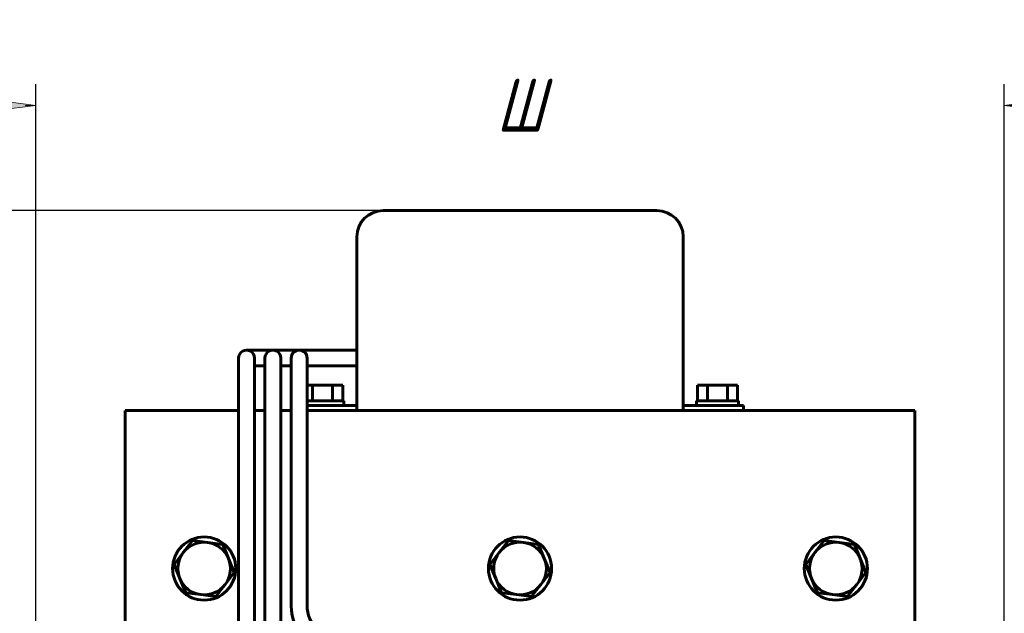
# Model space of a CAD drawing. Header units: millimetres. Extents: x 0 to 297, y 0 to 420.
# Tile 6 of 8: x 59 to 152, y 186 to 243. Entities that reach past the tile are written whole.
import ezdxf

# ---------------------------------------------------------------- set-up
doc = ezdxf.new("R2010")
doc.units = ezdxf.units.MM
doc.linetypes.add('K5LT_BASIC', pattern=[0])
doc.linetypes.add('K5LT_THIN', pattern=[0])
doc.layers.add('Системный слой', color=7, linetype='Continuous')
doc.styles.add('KDIMTEXTSTYLE', font='GOST_AU.SHX', dxfattribs={"width": 0.96, "oblique": 15, "height": 5})
doc.dimstyles.new('KDIMSTYLE (0.50)', dxfattribs={"dimtxt": 5, "dimasz": 1, "dimexe": 2, "dimexo": 0, "dimgap": 1, "dimtad": 1, "dimlfac": 2, "dimtxsty": 'KDIMTEXTSTYLE', "dimsah": 1, "dimcen": 0, "dimdle": 1, "dimadec": 0, "dimazin": 0, "dimtfac": 0.667, "dimtmove": 0, "dimatfit": 3, "dimfxl": 1, "dimtvp": 1, "dimtolj": 1, "dimtzin": 0, "dimarcsym": 0})

# ---------------------------------------------------------------- blocks, each defined once
blk = doc.blocks.new('U2')
at = {"layer": 'Системный слой', "color": 150, "linetype": 'K5LT_BASIC', "lineweight": 60, "true_color": 0x0080ff}
for p, q in [((125.111, 206.46), (123.111, 206.46)), ((127.111, 206.46), (125.111, 206.46))]:
    blk.add_line(p, q, dxfattribs=at)
blk = doc.blocks.new('U13')
at = {"layer": 'Системный слой', "color": 150, "linetype": 'K5LT_BASIC', "lineweight": 60, "true_color": 0x0080ff}
for p, q in [((87.611, 206.46), (86.135, 206.46)), ((89.611, 206.46), (87.611, 206.46))]:
    blk.add_line(p, q, dxfattribs=at)
blk = doc.blocks.new('U17')
at = {"layer": 'Системный слой', "color": 150, "linetype": 'K5LT_BASIC', "lineweight": 60, "true_color": 0x0080ff}
for p, q in [((68.861, 205.543), (79.635, 205.543)), ((81.135, 205.543), (82.135, 205.543)), ((83.635, 205.543), (84.635, 205.543)), ((86.135, 205.543), (91.07, 205.543)), ((121.653, 205.543), (143.861, 205.543))]:
    blk.add_line(p, q, dxfattribs=at)
blk = doc.blocks.new('KDIMARROW_01')
at = {"layer": 'Системный слой'}
blk.add_hatch(color=0, dxfattribs=at).paths.add_polyline_path([(-5, -0.658), (0, 0), (-5, 0.658), (-4.5, 0)])
at = {"layer": 'Системный слой', "color": 0, "linetype": 'K5LT_THIN', "lineweight": 18}
for p, q in [((-4.5, 0), (-5, 0.658)), ((-5, 0.658), (0, 0)), ((0, 0), (-5, -0.658)), ((-5, -0.658), (-4.5, 0)), ((0, 0), (-1, 0))]:
    blk.add_line(p, q, dxfattribs=at)

msp = doc.modelspace()

# ---------------------------------------------------------------- linework, layer by layer
at = {"layer": 'Системный слой', "color": 150, "linetype": 'K5LT_BASIC', "lineweight": 60, "true_color": 0x0080ff}
for p, q in [((119.3614, 224.5433), (93.3614, 224.5433)), ((90.8614, 222.0433), (90.8614, 206.0433)), ((121.8614, 206.0433), (121.8614, 222.0433)), ((79.6349, 210.5433), (79.6349, 208.0433)), ((82.8849, 211.2933), (80.3849, 211.2933)), ((81.1349, 210.5433), (81.1349, 208.0433)), ((82.1349, 210.5433), (82.1349, 208.0433)), ((85.3849, 211.2933), (82.8849, 211.2933)), ((83.6349, 210.5433), (83.6349, 208.0433)), ((84.6349, 210.5433), (84.6349, 206.5433)), ((89.3849, 211.2933), (85.3849, 211.2933)), ((86.1349, 210.5433), (86.1349, 206.5433)), ((89.3849, 211.2933), (90.8614, 211.2933)), ((82.1349, 209.7933), (81.1349, 209.7933)), ((84.6349, 209.7933), (83.6349, 209.7933)), ((89.3849, 209.7933), (86.1349, 209.7933)), ((89.3849, 209.7933), (90.8614, 209.7933)), ((79.6349, 208.0433), (79.6349, 185.3843)), ((81.1349, 208.0433), (81.1349, 185.3843)), ((82.1349, 208.0433), (82.1349, 185.4276)), ((83.6349, 208.0433), (83.6349, 185.4276)), ((86.1349, 207.96), (86.6588, 207.96)), ((86.6588, 207.96), (88.5641, 207.96)), ((86.6588, 207.96), (86.6588, 206.46)), ((88.5641, 207.96), (88.5641, 206.46)), ((88.5641, 207.96), (89.5167, 207.96)), ((89.5167, 207.96), (89.5167, 206.46)), ((123.2062, 207.96), (124.1588, 207.96)), ((123.2062, 207.96), (123.2062, 206.46)), ((124.1588, 207.96), (126.0641, 207.96)), ((124.1588, 207.96), (124.1588, 206.46)), ((126.0641, 207.96), (126.0641, 206.46)), ((126.0641, 207.96), (127.0167, 207.96)), ((127.0167, 207.96), (127.0167, 206.46)), ((84.6349, 206.5433), (84.6349, 187.0433)), ((86.1349, 206.5433), (86.1349, 187.0433)), ((86.1349, 206.0433), (90.8614, 206.0433)), ((89.6114, 206.0433), (89.6114, 206.46)), ((90.8614, 206.0433), (90.8614, 205.5433)), ((121.8614, 205.5433), (121.8614, 206.0433)), ((121.8614, 206.0433), (127.257, 206.0433)), ((123.1114, 206.0433), (123.1114, 206.46)), ((127.1114, 206.0433), (127.1114, 206.46)), ((127.5981, 206.0433), (127.257, 206.0433)), ((127.5981, 206.0433), (127.5981, 205.5433)), ((68.8614, 204.5433), (68.8614, 205.5433)), ((93.3614, 205.5433), (90.8614, 205.5433)), ((119.3614, 205.5433), (93.3614, 205.5433)), ((121.8614, 205.5433), (119.3614, 205.5433)), ((143.8614, 205.5433), (143.8614, 204.5433)), ((68.8614, 185.5433), (68.8614, 204.5433)), ((143.8614, 185.5433), (143.8614, 204.5433)), ((75.2557, 193.2099), (74.3775, 192.0645)), ((76.6868, 193.0221), (75.2557, 193.2099)), ((78.1179, 192.8342), (76.6868, 193.0221)), ((78.6708, 191.501), (78.1179, 192.8342)), ((105.2557, 193.2099), (104.3775, 192.0645)), ((106.6868, 193.0221), (105.2557, 193.2099)), ((108.1179, 192.8342), (106.6868, 193.0221)), ((108.6708, 191.501), (108.1179, 192.8342)), ((135.2557, 193.2099), (134.3775, 192.0645)), ((136.6868, 193.0221), (135.2557, 193.2099)), ((138.1179, 192.8342), (136.6868, 193.0221)), ((138.6708, 191.501), (138.1179, 192.8342)), ((74.3775, 192.0645), (73.4992, 190.919)), ((104.3775, 192.0645), (103.4992, 190.919)), ((134.3775, 192.0645), (133.4992, 190.919)), ((73.4992, 190.919), (74.0521, 189.5857)), ((79.2237, 190.1677), (78.6708, 191.501)), ((103.4992, 190.919), (104.0521, 189.5857)), ((109.2237, 190.1677), (108.6708, 191.501)), ((133.4992, 190.919), (134.0521, 189.5857)), ((139.2237, 190.1677), (138.6708, 191.501)), ((78.3454, 189.0222), (79.2237, 190.1677)), ((108.3454, 189.0222), (109.2237, 190.1677)), ((138.3454, 189.0222), (139.2237, 190.1677)), ((74.0521, 189.5857), (74.605, 188.2524)), ((77.4672, 187.8768), (78.3454, 189.0222)), ((104.0521, 189.5857), (104.605, 188.2524)), ((107.4672, 187.8768), (108.3454, 189.0222)), ((134.0521, 189.5857), (134.605, 188.2524)), ((137.4672, 187.8768), (138.3454, 189.0222)), ((74.605, 188.2524), (76.0361, 188.0646)), ((76.0361, 188.0646), (77.4672, 187.8768)), ((104.605, 188.2524), (106.0361, 188.0646)), ((106.0361, 188.0646), (107.4672, 187.8768)), ((134.605, 188.2524), (136.0361, 188.0646)), ((136.0361, 188.0646), (137.4672, 187.8768))]:
    msp.add_line(p, q, dxfattribs=at)
for centre in [(76.3614, 190.5433), (106.3614, 190.5433), (136.3614, 190.5433)]:
    msp.add_circle(centre, 3, dxfattribs=at)
for centre, radius, start, end in [((93.3614, 222.0433), 2.5, 90, 180), ((119.3614, 222.0433), 2.5, 0, 90), ((80.3849, 210.5433), 0.75, 0, 180.000703), ((82.8849, 210.5433), 0.75, 0, 180.000703), ((85.3849, 210.5433), 0.75, 0, 180), ((76.3614, 190.5433), 2.5, 82.522674, 142.522674), ((76.3614, 190.5433), 2.5, 22.522674, 82.522674), ((106.3614, 190.5433), 2.5, 82.522674, 142.522674), ((106.3614, 190.5433), 2.5, 22.522674, 82.522674), ((136.3614, 190.5433), 2.5, 82.522674, 142.522674), ((136.3614, 190.5433), 2.5, 22.522674, 82.522674), ((76.3614, 190.5433), 2.5, 142.522674, 202.522674), ((106.3614, 190.5433), 2.5, 142.522674, 202.522674), ((136.3614, 190.5433), 2.5, 142.522674, 202.522674), ((76.3614, 190.5433), 2.5, 322.522674, 22.522674), ((106.3614, 190.5433), 2.5, 322.522674, 22.522674), ((136.3614, 190.5433), 2.5, 322.522674, 22.522674), ((76.3614, 190.5433), 2.5, 202.522674, 262.522674), ((76.3614, 190.5433), 2.5, 262.522674, 322.522674), ((106.3614, 190.5433), 2.5, 202.522674, 262.522674), ((106.3614, 190.5433), 2.5, 262.522674, 322.522674), ((136.3614, 190.5433), 2.5, 202.522674, 262.522674), ((136.3614, 190.5433), 2.5, 262.522674, 322.522674), ((89.3849, 187.0433), 4.75, 180, 226.306143), ((89.3849, 187.0433), 3.25, 180, 270)]:
    msp.add_arc(centre, radius, start, end, dxfattribs=at)

# ---------------------------------------------------------------- block references
at = {"layer": 'Системный слой'}
for name in ['U13', 'U2', 'U17']:
    msp.add_blockref(name, (0, 0), dxfattribs=at)

# ---------------------------------------------------------------- dimensions: what is measured, and where the dimension line sits
at = {"layer": 'Системный слой', "color": 7}
msp.add_linear_dim(base=(60.3614, 234.5433), p1=(152.3614, 133.5433), p2=(60.3614, 133.5433), location=(106.3614, 234.5433), text='\\H5.0;\\W0.965;\\Q15;\\H5.0;\\W0.965;\\Q15;\\Q15;Ш', dimstyle='KDIMSTYLE (0.50)', override={"dimexo": 0, "dimblk1": 'KDIMARROW_01', "dimblk2": 'KDIMARROW_01', "dimse1": 0, "dimse2": 0, "dimclrt": 7, "dimtolj": 1}, dxfattribs=at).render()
msp.add_linear_dim(base=(50.3614, 224.5433), p1=(69.8614, 121.0433), p2=(93.3614, 224.5433), angle=90, location=(50.3614, 172.7933), text='\\H5.0;\\W0.965;\\Q15;\\H5.0;\\W0.965;\\Q15;\\Q15;В', dimstyle='KDIMSTYLE (0.50)', override={"dimexo": 0, "dimblk1": 'KDIMARROW_01', "dimblk2": 'KDIMARROW_01', "dimse1": 0, "dimse2": 0, "dimclrt": 7, "dimtolj": 1}, dxfattribs=at).render()

doc.saveas('drawing.dxf')
